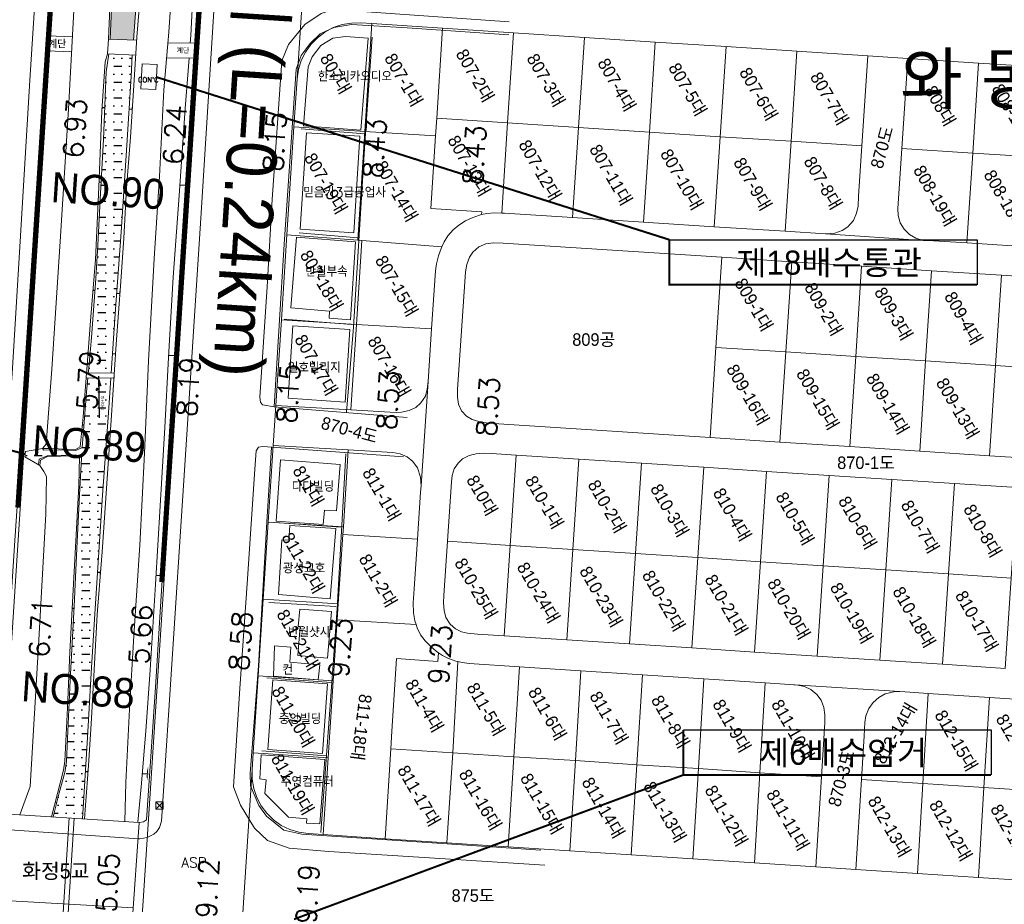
# Model space of a CAD drawing. Header units: metres. Extents: x 183400 to 184400, y 422200 to 427800.
# Tile 173 of 221: x 183801 to 183998, y 426629 to 426805. Entities that reach past the tile are written whole.
import ezdxf
from ezdxf.enums import TextEntityAlignment as Align

# ---------------------------------------------------------------- set-up
doc = ezdxf.new("R2010")
doc.units = ezdxf.units.M
doc.linetypes.add('DASHED2', pattern=[9.525, 6.35, -3.175])
for name, color, linetype in [('9131', 130, 'Continuous'), ('NR', 7, 'Continuous'), ('num', 7, 'Continuous'), ('si', 7, 'Continuous'), ('교량명', 7, 'Continuous'), ('구조물명칭_작업', 5, 'Continuous'), ('도면리-t', 252, 'Continuous'), ('보축구간', 10, 'DASHED2'), ('하천', 140, 'Continuous'), ('횡단타점', 11, 'Continuous')]:
    doc.layers.add(name, color=color, linetype=linetype)
for name, color, linetype, lineweight in [('지번', 252, 'Continuous', 5), ('지적', 252, 'Continuous', 5), ('현황도', 7, 'Continuous', 5), ('현황선', 7, 'Continuous', 5)]:
    doc.layers.add(name, color=color, linetype=linetype, lineweight=lineweight)
doc.layers.get('si').off()
doc.styles.add('GHS', font='ROMANS', dxfattribs={"bigfont": 'GHS'})
doc.styles.add('gwang', font='romans.shx', dxfattribs={"bigfont": ' WHGTXT.SHX'})
doc.styles.get("Standard").update_dxf_attribs({"font": 'romans.shx', "bigfont": 'ghs.shx'})
doc.styles.add('UPM', font='Gulim.ttf')
doc.styles.add('돋움', font='Dotum.ttf')
doc.styles.add('평면도1(프)$0$굴림', font='Gulim.ttf')

# ---------------------------------------------------------------- blocks, each defined once
blk = doc.blocks.new('si')
at = {"layer": '현황선'}
for points in [[(-0.75, 0.75), (-0.75, -0.75), (0.75, -0.75), (0.75, 0.75), (-0.75, 0.75), (0.75, -0.75)], [(-0.75, -0.75), (0.75, 0.75)]]:
    blk.add_lwpolyline(points, dxfattribs=at)
at = {"layer": '현황선', "style": 'GHS'}
blk.add_text('신호제어기', height=0.228, dxfattribs=at).set_placement((-0.74, -0.15))

msp = doc.modelspace()

# ---------------------------------------------------------------- hatches: boundary and pattern name
at = {"layer": '9131'}
msp.add_hatch(color=256, dxfattribs=at).paths.add_polyline_path([(183816.78, 426732.26), (183817.38, 426732.27), (183816.75, 426734.26)])
at = {"layer": '하천'}
h = msp.add_hatch(dxfattribs=at)
h.set_pattern_fill('MUDST', color=256, scale=0.25, style=0)
h.paths.add_polyline_path([(183833.85, 426954.28), (183834.25, 426958.18), (183834.81, 426959.04), (183836.57, 426959.7), (183840.52, 426959.31), (183843.09, 426958.73), (183845.58, 426958.73), (183845.73, 426964.47), (183843.55, 426964.52), (183842.08, 426963.7), (183840.03, 426963.32), (183836.34, 426963.63), (183834.9, 426964.6), (183834.75, 426966.62), (183835.31, 426972.87), (183836.53, 426987.6), (183828.5, 426988.12), (183828.24, 426977.69), (183827.88, 426977.63), (183827.28, 426964.36), (183827.83, 426964.33), (183829.35, 426963.31), (183828.82, 426954.94), (183828.12, 426940.4), (183826.84, 426919.92), (183825.83, 426903.12), (183824.9, 426890.66), (183824.38, 426882.23), (183823.82, 426874.44), (183823.51, 426869.94), (183823.21, 426866.35), (183828.3, 426866.05), (183828.58, 426871.66), (183829.77, 426890.95), (183831.43, 426914.32), (183832.53, 426934.06)])
h.paths.add_polyline_path([(183826.63, 426841.41), (183827.98, 426859.77), (183828.15, 426863.1), (183823, 426863.49), (183822.28, 426852.29), (183821.42, 426839.42), (183820.51, 426825.8), (183819.55, 426812.31), (183819.05, 426801.59), (183823.75, 426801.42), (183825.57, 426825.91)])
h = msp.add_hatch(dxfattribs=at)
h.set_pattern_fill('MUDST', color=256, scale=0.25, style=0)
h.paths.add_polyline_path([(183821.27, 426763.04), (183822.38, 426780.42), (183823.3, 426794.1), (183823.49, 426798.44), (183818.84, 426798.65), (183818.3, 426795.09), (183817.72, 426781.52), (183817.14, 426770.8), (183816.6, 426760.41), (183816.24, 426753.77), (183815.35, 426741.97), (183814.72, 426735.17), (183814.7, 426734.95), (183819.3, 426734.89), (183820.06, 426746.72)])
h.paths.add_polyline_path([(183818.7, 426726), (183819.24, 426733.89), (183814.62, 426733.95), (183814.38, 426731.08), (183813.83, 426724.18), (183813.46, 426720.04), (183812.22, 426719.42), (183807.55, 426719.53), (183805.78, 426719.51), (183805.56, 426719.81), (183802.14, 426719.22), (183802.06, 426718.16), (183804.78, 426716.59), (183804.89, 426717.66), (183806.49, 426718.37), (183812.06, 426718.53), (183813.27, 426718.24), (183813.35, 426717.88), (183812.93, 426710.59), (183812.39, 426699.86), (183811.89, 426688.29), (183811.12, 426673.55), (183810.56, 426661.81), (183810.35, 426657.3), (183809.99, 426655.1), (183808.91, 426651.03), (183807.69, 426646.21), (183813.54, 426645.84), (183814.55, 426662.09), (183815.3, 426674.91), (183815.93, 426685.73), (183817.58, 426710.49)])
h.paths.add_polyline_path([(183817.07, 426730.47), (183817.07, 426727.39), (183817.96, 426727.39), (183817.96, 426730.47)], flags=24)

# ---------------------------------------------------------------- linework, layer by layer
at = {"layer": '9131'}
msp.add_line((183816.75, 426734.26), (183816.88, 426725.95), dxfattribs=at)
at = {"layer": 'NR'}
for p, q in [((183817.99, 426787.85), (183817.45, 426787.89)), ((183822.87, 426787.65), (183823.52, 426787.61)), ((183817.26, 426772.98), (183816.85, 426772.99)), ((183817.26, 426773.07), (183817.26, 426773.07)), ((183821.91, 426773.05), (183822.44, 426773.01)), ((183833.01, 426772.51), (183834.56, 426772.4)), ((183816.06, 426751.35), (183815.63, 426751.38)), ((183820.37, 426750.86), (183821.04, 426750.81)), ((183815.02, 426738.34), (183814.64, 426738.37)), ((183819.55, 426738.78), (183820.16, 426738.74)), ((183830.78, 426738.48), (183832.45, 426738.38)), ((183813.85, 426724.45), (183813.5, 426724.48)), ((183809.7, 426719.48), (183809.71, 426719.72)), ((183809.83, 426718.46), (183809.83, 426718.3)), ((183813.12, 426713.94), (183812.86, 426713.94)), ((183816.56, 426695.14), (183817.15, 426695.09)), ((183828.26, 426694.52), (183829.55, 426694.44)), ((183811.87, 426687.82), (183811.51, 426687.84)), ((183810.58, 426662.37), (183810.26, 426662.38)), ((183814.13, 426655.3), (183814.64, 426655.26)), ((183825.48, 426654.91), (183826.68, 426654.83)), ((183808.42, 426649.08), (183808.11, 426649.16))]:
    msp.add_line(p, q, dxfattribs=at)
for points in [[(183817.4, 426787.18), (183817.49, 426788.59), (183817.44, 426787.18), (183817.53, 426788.59)], [(183817.45, 426787.34), (183817.52, 426788.43), (183817.49, 426787.34), (183817.56, 426788.42)], [(183817.5, 426787.5), (183817.55, 426788.26), (183817.54, 426787.5), (183817.59, 426788.26)], [(183823.46, 426788.07), (183823.39, 426787.16), (183823.41, 426788.07), (183823.35, 426787.16)], [(183823.52, 426788.26), (183823.43, 426786.96), (183823.47, 426788.27), (183823.38, 426786.96)], [(183823.57, 426788.45), (183823.46, 426786.76), (183823.53, 426788.46), (183823.41, 426786.77)], [(183822.49, 426773.7), (183822.39, 426772.32), (183822.46, 426773.71), (183822.35, 426772.33)], [(183834.56, 426773.91), (183834.36, 426770.91), (183834.45, 426773.92), (183834.25, 426770.92)], [(183834.69, 426774.35), (183834.43, 426770.46), (183834.59, 426774.36), (183834.33, 426770.47)], [(183816.83, 426772.47), (183816.87, 426773.52), (183816.86, 426772.46), (183816.9, 426773.52)], [(183816.86, 426772.59), (183816.9, 426773.4), (183816.89, 426772.58), (183816.92, 426773.4)], [(183816.9, 426772.71), (183816.92, 426773.27), (183816.93, 426772.71), (183816.95, 426773.27)], [(183817.26, 426773.07), (183817.26, 426773.07), (183817.26, 426773.07)], [(183817.26, 426773.07), (183817.26, 426773.07), (183817.26, 426773.07)], [(183817.26, 426773.07), (183817.26, 426773.07), (183817.26, 426773.07)], [(183822.39, 426773.39), (183822.34, 426772.65), (183822.36, 426773.39), (183822.3, 426772.65)], [(183822.44, 426773.55), (183822.36, 426772.49), (183822.41, 426773.55), (183822.32, 426772.49)], [(183834.42, 426773.47), (183834.28, 426771.37), (183834.32, 426773.47), (183834.18, 426771.38)], [(183815.58, 426750.82), (183815.67, 426751.94), (183815.61, 426750.82), (183815.7, 426751.94)], [(183815.62, 426750.95), (183815.69, 426751.81), (183815.65, 426750.94), (183815.72, 426751.81)], [(183815.66, 426751.07), (183815.71, 426751.68), (183815.69, 426751.07), (183815.74, 426751.68)], [(183820.98, 426751.29), (183820.91, 426750.35), (183820.94, 426751.29), (183820.87, 426750.35)], [(183821.05, 426751.49), (183820.95, 426750.15), (183821, 426751.49), (183820.9, 426750.15)], [(183821.11, 426751.69), (183820.98, 426749.94), (183821.06, 426751.69), (183820.93, 426749.94)], [(183832.56, 426740.33), (183832.33, 426736.43), (183832.46, 426740.33), (183832.22, 426736.44)], [(183814.6, 426737.88), (183814.67, 426738.86), (183814.63, 426737.88), (183814.7, 426738.86)], [(183814.64, 426737.99), (183814.69, 426738.75), (183814.66, 426737.99), (183814.72, 426738.74)], [(183814.67, 426738.1), (183814.71, 426738.63), (183814.7, 426738.1), (183814.74, 426738.63)], [(183820.1, 426739.17), (183820.05, 426738.32), (183820.06, 426739.17), (183820.01, 426738.32)], [(183820.16, 426739.35), (183820.08, 426738.13), (183820.12, 426739.35), (183820.04, 426738.14)], [(183820.21, 426739.53), (183820.11, 426737.95), (183820.17, 426739.53), (183820.07, 426737.95)], [(183832.3, 426739.44), (183832.17, 426737.34), (183832.2, 426739.45), (183832.07, 426737.35)], [(183832.43, 426739.88), (183832.25, 426736.89), (183832.33, 426739.89), (183832.15, 426736.89)], [(183813.46, 426724.03), (183813.54, 426724.93), (183813.48, 426724.03), (183813.57, 426724.93)], [(183813.49, 426724.13), (183813.56, 426724.82), (183813.52, 426724.13), (183813.58, 426724.82)], [(183813.53, 426724.23), (183813.57, 426724.72), (183813.55, 426724.23), (183813.6, 426724.71)], [(183809.4, 426719.73), (183810.02, 426719.71), (183809.4, 426719.71), (183810.02, 426719.69)], [(183809.47, 426719.71), (183809.95, 426719.69), (183809.47, 426719.69), (183809.95, 426719.68)], [(183809.54, 426719.69), (183809.88, 426719.68), (183809.54, 426719.67), (183809.88, 426719.66)], [(183810.04, 426718.31), (183809.62, 426718.29), (183810.04, 426718.32), (183809.62, 426718.3)], [(183809.99, 426718.32), (183809.67, 426718.31), (183809.99, 426718.33), (183809.67, 426718.32)], [(183809.95, 426718.33), (183809.72, 426718.32), (183809.95, 426718.34), (183809.72, 426718.33)], [(183812.85, 426713.59), (183812.86, 426714.29), (183812.87, 426713.59), (183812.88, 426714.29)], [(183812.87, 426713.67), (183812.88, 426714.21), (183812.89, 426713.67), (183812.9, 426714.21)], [(183812.89, 426713.75), (183812.9, 426714.13), (183812.91, 426713.75), (183812.92, 426714.13)], [(183817.1, 426695.51), (183817.04, 426694.67), (183817.06, 426695.52), (183817, 426694.68)], [(183817.16, 426695.69), (183817.06, 426694.49), (183817.12, 426695.69), (183817.02, 426694.49)], [(183817.22, 426695.87), (183817.09, 426694.31), (183817.17, 426695.87), (183817.05, 426694.31)], [(183829.43, 426695.35), (183829.31, 426693.55), (183829.34, 426695.35), (183829.22, 426693.55)], [(183829.54, 426695.73), (183829.37, 426693.15), (183829.45, 426695.73), (183829.28, 426693.16)], [(183829.66, 426696.11), (183829.44, 426692.76), (183829.57, 426696.11), (183829.35, 426692.77)], [(183811.48, 426687.37), (183811.53, 426688.3), (183811.51, 426687.37), (183811.56, 426688.3)], [(183811.51, 426687.48), (183811.55, 426688.19), (183811.54, 426687.48), (183811.58, 426688.19)], [(183811.54, 426687.58), (183811.57, 426688.09), (183811.57, 426687.58), (183811.6, 426688.08)], [(183810.24, 426661.97), (183810.28, 426662.8), (183810.26, 426661.97), (183810.31, 426662.8)], [(183810.27, 426662.06), (183810.3, 426662.7), (183810.29, 426662.06), (183810.32, 426662.7)], [(183810.3, 426662.16), (183810.32, 426662.61), (183810.32, 426662.16), (183810.34, 426662.61)], [(183814.6, 426655.62), (183814.54, 426654.9), (183814.56, 426655.63), (183814.51, 426654.91)], [(183814.64, 426655.78), (183814.57, 426654.75), (183814.61, 426655.78), (183814.53, 426654.75)], [(183814.69, 426655.93), (183814.59, 426654.59), (183814.66, 426655.93), (183814.56, 426654.59)], [(183826.57, 426655.69), (183826.46, 426654), (183826.49, 426655.7), (183826.37, 426654.01)], [(183826.68, 426656.05), (183826.52, 426653.63), (183826.59, 426656.05), (183826.43, 426653.64)], [(183826.79, 426656.4), (183826.58, 426653.27), (183826.7, 426656.41), (183826.49, 426653.27)], [(183808, 426648.76), (183808.21, 426649.56), (183808.02, 426648.75), (183808.23, 426649.55)], [(183808.05, 426648.84), (183808.21, 426649.46), (183808.07, 426648.84), (183808.23, 426649.45)], [(183808.09, 426648.93), (183808.21, 426649.36), (183808.12, 426648.92), (183808.23, 426649.36)]]:
    msp.add_solid(points, dxfattribs=at)
at = {"layer": '구조물명칭_작업', "ltscale": 20, "const_width": 0.4}
for points in [[(183930.84, 426761.52), (183828.33, 426794.02)], [(183992.31, 426752.52), (183930.84, 426752.52), (183930.84, 426761.52)], [(183677.23, 426751.59), (183802.1, 426718.69)], [(183933.63, 426654.6), (183822.86, 426613.56)]]:
    msp.add_lwpolyline(points, dxfattribs=at)
at = {"layer": '구조물명칭_작업', "linetype": 'Continuous'}
for points in [[(183930.84, 426761.52), (183992.31, 426761.52), (183992.31, 426752.52)], [(183933.63, 426663.6), (183995.1, 426663.6), (183995.1, 426654.6)]]:
    msp.add_lwpolyline(points, dxfattribs=at)
msp.add_lwpolyline([(183995.1, 426654.6, 0.4, 0.4, 0), (183933.63, 426654.6, 0.4, 0.4, 0), (183933.63, 426663.6, 0, 0, 0)], format="xyseb", dxfattribs=at)
at = {"layer": '보축구간', "const_width": 1}
for points in [[(183800.63, 426708.01), (183816.48, 426952.5)], [(183829.39, 426693.12), (183845.31, 426938.6)]]:
    msp.add_lwpolyline(points, dxfattribs=at)
at = {"layer": '지적', "linetype": 'Continuous'}
for points in [[(183784.08, 426445.98), (183841.5, 427333.41), (183842.07, 427336.29), (183842.68, 427338.89), (183843.64, 427341.91), (183844.5, 427344.25), (183845.93, 427347.19), (183856.03, 427362), (183934.99, 427445.17), (183931.19, 427445.49), (183920.44, 427446.4), (183909.46, 427447.32)], [(183934.99, 427445.17), (183856.03, 427362), (183845.93, 427347.19), (183844.5, 427344.25), (183843.64, 427341.91), (183842.68, 427338.89), (183842.07, 427336.29), (183841.5, 427333.41), (183784.08, 426445.98)], [(183812.34, 426425.2), (183870.97, 427323.92), (183871.44, 427326.93), (183872.34, 427330.3), (183873.74, 427333.8), (183875.98, 427337.47), (183877.7, 427340), (183880.02, 427342.94), (183895.43, 427359.44), (183971.95, 427442.05), (183945.64, 427444.27), (183942.11, 427444.57), (183936.32, 427445.06), (183934.99, 427445.17)], [(183971.95, 427442.05), (183895.43, 427359.44), (183880.02, 427342.94), (183877.7, 427340), (183875.98, 427337.47), (183873.74, 427333.8), (183872.34, 427330.3), (183871.44, 427326.93), (183870.97, 427323.92), (183812.34, 426425.2)], [(183844.57, 426611.72), (183847.44, 426655.62), (183847.66, 426659.01), (183848.66, 426674.37), (183849.66, 426689.73), (183850.66, 426705.08), (183851.66, 426720.44), (183852.18, 426728.42), (183853.29, 426745.49), (183854.4, 426762.49), (183855.81, 426784.06), (183856.44, 426793.65), (183858.98, 426832.57), (183859.54, 426841.18), (183860.88, 426861.75), (183862.1, 426880.35), (183863.31, 426898.94), (183863.84, 426906.92), (183865.04, 426925.26), (183866.23, 426943.61), (183867.59, 426964.46), (183868.16, 426973.32), (183870.7, 427012.24)], [(183858.98, 426832.57), (183856.44, 426793.65), (183856.7, 426795.52), (183857.26, 426797.31), (183858.1, 426799), (183859.18, 426800.54), (183860.49, 426801.89), (183862, 426803.02), (183863.67, 426803.89), (183865.45, 426804.5), (183867.31, 426804.82), (183869.19, 426804.84), (183871.37, 426804.71), (183885.52, 426803.79), (183899.68, 426802.87), (183913.84, 426801.95), (183928, 426801.02), (183942.16, 426800.1), (183956.32, 426799.18), (183970.48, 426798.26), (183978.46, 426797.74), (183992.62, 426796.82), (184006.79, 426795.9)], [(183869.19, 426804.84), (183867.31, 426804.82), (183865.45, 426804.5), (183863.67, 426803.89), (183862, 426803.02), (183860.49, 426801.89), (183859.18, 426800.54), (183858.1, 426799), (183857.26, 426797.31), (183856.7, 426795.52), (183856.44, 426793.65), (183855.81, 426784.06), (183869.96, 426783.16), (183871.37, 426804.71), (183869.19, 426804.84)], [(183871.37, 426804.71), (183869.96, 426783.16), (183884.12, 426782.26), (183884.34, 426785.78), (183885.52, 426803.79), (183871.37, 426804.71)], [(183885.52, 426803.79), (183884.34, 426785.78), (183898.5, 426784.86), (183899.68, 426802.87), (183885.52, 426803.79)], [(183899.68, 426802.87), (183898.5, 426784.86), (183912.66, 426783.95), (183913.84, 426801.95), (183899.68, 426802.87)], [(183913.84, 426801.95), (183912.66, 426783.95), (183926.83, 426783.03), (183928, 426801.02), (183913.84, 426801.95)], [(183928, 426801.02), (183926.83, 426783.03), (183940.99, 426782.11), (183942.16, 426800.1), (183928, 426801.02)], [(183942.16, 426800.1), (183940.99, 426782.11), (183955.15, 426781.2), (183956.32, 426799.18), (183942.16, 426800.1)], [(183956.32, 426799.18), (183955.15, 426781.2), (183969.31, 426780.28), (183970.48, 426798.26), (183956.32, 426799.18)], [(183970.48, 426798.26), (183969.31, 426780.28), (183968.65, 426770.22), (183968.54, 426768.2), (183968.25, 426766.8), (183967.61, 426765.37), (183966.47, 426764.12), (183965.39, 426763.39), (183963.92, 426762.83), (183962.06, 426762.68), (183981.57, 426761.39), (183980.1, 426761.84), (183978.84, 426762.58), (183977.76, 426763.65), (183976.96, 426764.87), (183976.52, 426766.35), (183976.51, 426767.78), (183977.29, 426779.76), (183978.46, 426797.74), (183970.48, 426798.26)], [(183978.46, 426797.74), (183977.29, 426779.76), (183991.45, 426778.84), (183992.62, 426796.82), (183978.46, 426797.74)], [(183992.62, 426796.82), (183991.45, 426778.84), (184005.62, 426777.92), (184006.79, 426795.9), (183992.62, 426796.82)], [(183884.34, 426785.78), (183884.12, 426782.26), (183883.17, 426767.77), (183893.34, 426767.12), (183893.3, 426766.54), (183894.37, 426766.75), (183895.86, 426766.88), (183897.33, 426766.84), (183898.5, 426784.86), (183884.34, 426785.78)], [(183855.81, 426784.06), (183854.4, 426762.49), (183868.54, 426761.44), (183869.96, 426783.16), (183855.81, 426784.06)], [(183898.5, 426784.86), (183897.33, 426766.84), (183897.89, 426766.82), (183911.49, 426765.95), (183912.66, 426783.95), (183898.5, 426784.86)], [(183912.66, 426783.95), (183911.49, 426765.95), (183925.65, 426765.03), (183926.83, 426783.03), (183912.66, 426783.95)], [(183869.96, 426783.16), (183868.54, 426761.44), (183869.37, 426761.38), (183885.34, 426760.08), (183885.8, 426761.07), (183886.58, 426762.32), (183887.62, 426763.5), (183888.76, 426764.43), (183890.1, 426765.27), (183891.44, 426765.92), (183892.87, 426766.46), (183893.3, 426766.54), (183893.34, 426767.12), (183883.17, 426767.77), (183884.12, 426782.26), (183869.96, 426783.16)], [(183926.83, 426783.03), (183925.65, 426765.03), (183939.81, 426764.12), (183940.99, 426782.11), (183926.83, 426783.03)], [(183940.99, 426782.11), (183939.81, 426764.12), (183953.97, 426763.2), (183955.15, 426781.2), (183940.99, 426782.11)], [(183955.15, 426781.2), (183953.97, 426763.2), (183962.06, 426762.68), (183963.92, 426762.83), (183965.39, 426763.39), (183966.47, 426764.12), (183967.61, 426765.37), (183968.25, 426766.8), (183968.54, 426768.2), (183968.65, 426770.22), (183969.31, 426780.28), (183955.15, 426781.2)], [(183977.29, 426779.76), (183976.51, 426767.78), (183976.52, 426766.35), (183976.96, 426764.87), (183977.76, 426763.65), (183978.84, 426762.58), (183980.1, 426761.84), (183981.57, 426761.39), (183983.58, 426761.3), (183990.27, 426760.87), (183991.45, 426778.84), (183977.29, 426779.76)], [(183991.45, 426778.84), (183990.27, 426760.87), (184004.44, 426759.95), (184005.62, 426777.92), (183991.45, 426778.84)], [(183895.86, 426766.88), (183894.37, 426766.75), (183893.3, 426766.54), (183892.87, 426766.46), (183891.44, 426765.92), (183890.1, 426765.27), (183888.76, 426764.43), (183887.62, 426763.5), (183886.58, 426762.32), (183885.8, 426761.07), (183885.34, 426760.08), (183885.2, 426759.77), (183884.67, 426758.28), (183884.32, 426756.69), (183884.1, 426755.31), (183883.32, 426743.71), (183882.62, 426733.22), (183881.21, 426712.33), (183881.12, 426711.06), (183880.5, 426701.7), (183879.83, 426691.76), (183879.65, 426689), (183879.68, 426686.98), (183879.96, 426685.4), (183880.2, 426684.67), (183880.42, 426684), (183881.08, 426682.59), (183882.03, 426681.4), (183883.13, 426680.25), (183884.24, 426679.31), (183884.67, 426679.02), (183885.52, 426678.44), (183886.72, 426677.83), (183888.18, 426677.34), (183888.58, 426677.25), (183889.45, 426677.06), (183890.81, 426676.85), (183900.85, 426676.2), (183913.15, 426675.4), (183925.44, 426674.6), (183937.73, 426673.8), (183949.96, 426673), (183954.84, 426672.68), (183977.92, 426671.17), (183982.56, 426670.87), (183994.83, 426670.07), (184007.05, 426669.27)], [(184004.44, 426759.95), (183990.27, 426760.87), (183983.58, 426761.3), (183981.57, 426761.39), (183962.06, 426762.68), (183953.97, 426763.2), (183939.81, 426764.12), (183925.65, 426765.03), (183911.49, 426765.95), (183897.89, 426766.82), (183897.33, 426766.84), (183895.86, 426766.88)], [(183854.4, 426762.49), (183853.29, 426745.49), (183868.28, 426744.6), (183869.37, 426761.38), (183868.54, 426761.44), (183854.4, 426762.49)], [(183869.37, 426761.38), (183868.28, 426744.6), (183883.32, 426743.71), (183884.1, 426755.31), (183884.32, 426756.69), (183884.67, 426758.28), (183885.2, 426759.77), (183885.34, 426760.08), (183869.37, 426761.38)], [(183895.64, 426760.88), (183894.15, 426760.67), (183892.76, 426760.1), (183891.53, 426759.07), (183890.88, 426758.02), (183890.36, 426756.56), (183890.09, 426755.13), (183889.97, 426753.12), (183888.52, 426731.62), (183888.47, 426730.04), (183888.67, 426728.7), (183889.32, 426727.34), (183890.31, 426726.25), (183891.43, 426725.62), (183892.76, 426725.19), (183894.2, 426724.92), (183895.76, 426724.79), (183897.77, 426724.68), (183938.95, 426722), (183940.13, 426740.01), (183941.3, 426758.02), (183897.64, 426760.82), (183895.64, 426760.88)], [(184008.8, 426717.46), (183994.83, 426718.37), (183980.86, 426719.28), (183966.89, 426720.19), (183952.92, 426721.1), (183938.95, 426722), (183897.77, 426724.68), (183895.76, 426724.79), (183894.2, 426724.92), (183892.76, 426725.19), (183891.43, 426725.62), (183890.31, 426726.25), (183889.32, 426727.34), (183888.67, 426728.7), (183888.47, 426730.04), (183888.52, 426731.62), (183889.97, 426753.12), (183890.09, 426755.13), (183890.36, 426756.56), (183890.88, 426758.02), (183891.53, 426759.07), (183892.76, 426760.1), (183894.15, 426760.67), (183895.64, 426760.88), (183897.64, 426760.82)], [(183897.64, 426760.82), (183941.3, 426758.02), (183955.27, 426757.12), (183969.24, 426756.21), (183983.22, 426755.31), (183997.19, 426754.41), (184011.16, 426753.51)], [(183941.3, 426758.02), (183940.13, 426740.01), (183954.09, 426739.11), (183955.27, 426757.12), (183941.3, 426758.02)], [(183955.27, 426757.12), (183954.09, 426739.11), (183968.07, 426738.2), (183969.24, 426756.21), (183955.27, 426757.12)], [(183969.24, 426756.21), (183968.07, 426738.2), (183982.04, 426737.3), (183983.22, 426755.31), (183969.24, 426756.21)], [(183983.22, 426755.31), (183982.04, 426737.3), (183996.01, 426736.39), (183997.19, 426754.41), (183983.22, 426755.31)], [(183997.19, 426754.41), (183996.01, 426736.39), (184009.98, 426735.49), (184011.16, 426753.51), (183997.19, 426754.41)], [(183853.29, 426745.49), (183852.18, 426728.42), (183867.17, 426727.54), (183868.28, 426744.6), (183853.29, 426745.49)], [(183868.28, 426744.6), (183867.17, 426727.54), (183875.01, 426727.08), (183876.29, 426726.98), (183877.29, 426727.06), (183878.8, 426727.38), (183880.13, 426727.99), (183881.13, 426728.91), (183882.07, 426730.25), (183882.43, 426731.7), (183882.62, 426733.22), (183883.32, 426743.71), (183868.28, 426744.6)], [(183940.13, 426740.01), (183938.95, 426722), (183952.92, 426721.1), (183954.09, 426739.11), (183940.13, 426740.01)], [(183954.09, 426739.11), (183952.92, 426721.1), (183966.89, 426720.19), (183968.07, 426738.2), (183954.09, 426739.11)], [(183968.07, 426738.2), (183966.89, 426720.19), (183980.86, 426719.28), (183982.04, 426737.3), (183968.07, 426738.2)], [(183982.04, 426737.3), (183980.86, 426719.28), (183994.83, 426718.37), (183996.01, 426736.39), (183982.04, 426737.3)], [(183996.01, 426736.39), (183994.83, 426718.37), (184008.8, 426717.46), (184009.98, 426735.49), (183996.01, 426736.39)], [(183882.62, 426733.22), (183882.43, 426731.7), (183882.07, 426730.25), (183881.13, 426728.91), (183880.13, 426727.99), (183878.8, 426727.38), (183877.29, 426727.06), (183876.29, 426726.98), (183875.01, 426727.08), (183867.17, 426727.54), (183852.18, 426728.42), (183851.66, 426720.44), (183866.64, 426719.56), (183875.58, 426719.03), (183877.02, 426718.77), (183878.42, 426718.13), (183879.56, 426717.21), (183880.51, 426715.98), (183881.08, 426714.07), (183881.21, 426712.33), (183882.62, 426733.22)], [(183851.66, 426720.44), (183850.66, 426705.08), (183865.7, 426704.17), (183866.64, 426719.56), (183851.66, 426720.44)], [(183866.64, 426719.56), (183865.7, 426704.17), (183865.6, 426702.6), (183880.5, 426701.7), (183881.12, 426711.06), (183881.21, 426712.33), (183881.08, 426714.07), (183880.51, 426715.98), (183879.56, 426717.21), (183878.42, 426718.13), (183877.02, 426718.77), (183875.58, 426719.03), (183866.64, 426719.56)], [(183997.91, 426675.89), (183985.4, 426676.7), (183972.88, 426677.52), (183960.37, 426678.33), (183947.86, 426679.14), (183935.34, 426679.96), (183922.83, 426680.77), (183910.32, 426681.59), (183897.79, 426682.4), (183892.47, 426682.75), (183890.46, 426682.91), (183889.28, 426683.19), (183888.1, 426683.77), (183887.01, 426684.74), (183886.16, 426686.06), (183885.8, 426687.42), (183885.67, 426689.01), (183885.75, 426690.44), (183886.48, 426701.27), (183887.28, 426713.14), (183887.42, 426714.45), (183887.85, 426715.75), (183888.61, 426716.89), (183889.51, 426717.74), (183890.81, 426718.39), (183892.24, 426718.76), (183893.68, 426718.88), (183895.31, 426718.82)], [(183893.68, 426718.88), (183892.24, 426718.76), (183890.81, 426718.39), (183889.51, 426717.74), (183888.61, 426716.89), (183887.85, 426715.75), (183887.42, 426714.45), (183887.28, 426713.14), (183886.48, 426701.27), (183898.99, 426700.46), (183900.2, 426718.51), (183897.31, 426718.7), (183895.31, 426718.82), (183893.68, 426718.88)], [(183895.31, 426718.82), (183897.31, 426718.7), (183900.2, 426718.51), (183912.72, 426717.69), (183925.23, 426716.88), (183937.74, 426716.07), (183950.26, 426715.25), (183962.77, 426714.44), (183975.29, 426713.63), (183987.8, 426712.81), (184000.3, 426712)], [(183900.2, 426718.51), (183898.99, 426700.46), (183911.52, 426699.64), (183912.72, 426717.69), (183900.2, 426718.51)], [(183912.72, 426717.69), (183911.52, 426699.64), (183924.03, 426698.83), (183925.23, 426716.88), (183912.72, 426717.69)], [(183925.23, 426716.88), (183924.03, 426698.83), (183936.54, 426698.01), (183937.74, 426716.07), (183925.23, 426716.88)], [(183937.74, 426716.07), (183936.54, 426698.01), (183949.06, 426697.2), (183950.26, 426715.25), (183937.74, 426716.07)], [(183950.26, 426715.25), (183949.06, 426697.2), (183961.57, 426696.39), (183962.77, 426714.44), (183950.26, 426715.25)], [(183962.77, 426714.44), (183961.57, 426696.39), (183974.08, 426695.57), (183975.29, 426713.63), (183962.77, 426714.44)], [(183975.29, 426713.63), (183974.08, 426695.57), (183986.6, 426694.76), (183987.8, 426712.81), (183975.29, 426713.63)], [(183987.8, 426712.81), (183986.6, 426694.76), (183999.1, 426693.94), (184000.3, 426712), (183987.8, 426712.81)], [(183850.66, 426705.08), (183849.66, 426689.73), (183864.63, 426688.8), (183865.6, 426702.6), (183865.7, 426704.17), (183850.66, 426705.08)], [(183865.6, 426702.6), (183864.63, 426688.8), (183864.42, 426685.59), (183880.2, 426684.67), (183879.96, 426685.4), (183879.68, 426686.98), (183879.65, 426689), (183879.83, 426691.76), (183880.5, 426701.7), (183865.6, 426702.6)], [(183886.48, 426701.27), (183885.75, 426690.44), (183885.67, 426689.01), (183885.8, 426687.42), (183886.16, 426686.06), (183887.01, 426684.74), (183888.1, 426683.77), (183889.28, 426683.19), (183890.46, 426682.91), (183892.47, 426682.75), (183897.79, 426682.4), (183898.99, 426700.46), (183886.48, 426701.27)], [(183898.99, 426700.46), (183897.79, 426682.4), (183910.32, 426681.59), (183911.52, 426699.64), (183898.99, 426700.46)], [(183911.52, 426699.64), (183910.32, 426681.59), (183922.83, 426680.77), (183924.03, 426698.83), (183911.52, 426699.64)], [(183924.03, 426698.83), (183922.83, 426680.77), (183935.34, 426679.96), (183936.54, 426698.01), (183924.03, 426698.83)], [(183936.54, 426698.01), (183935.34, 426679.96), (183947.86, 426679.14), (183949.06, 426697.2), (183936.54, 426698.01)], [(183949.06, 426697.2), (183947.86, 426679.14), (183960.37, 426678.33), (183961.57, 426696.39), (183949.06, 426697.2)], [(183961.57, 426696.39), (183960.37, 426678.33), (183972.88, 426677.52), (183974.08, 426695.57), (183961.57, 426696.39)], [(183974.08, 426695.57), (183972.88, 426677.52), (183985.4, 426676.7), (183986.6, 426694.76), (183974.08, 426695.57)], [(183986.6, 426694.76), (183985.4, 426676.7), (183997.91, 426675.89), (183999.1, 426693.94), (183986.6, 426694.76)], [(183849.66, 426689.73), (183848.66, 426674.37), (183863.63, 426673.42), (183864.42, 426685.59), (183864.63, 426688.8), (183849.66, 426689.73)], [(183864.42, 426685.59), (183863.63, 426673.42), (183863.02, 426664.12), (183862.62, 426658.04), (183861.62, 426642.67), (183874.04, 426641.86), (183875.17, 426659.84), (183875.39, 426663.32), (183876.3, 426677.84), (183884.56, 426677.26), (183884.67, 426679.02), (183884.24, 426679.31), (183883.13, 426680.25), (183882.03, 426681.4), (183881.08, 426682.59), (183880.42, 426684), (183880.2, 426684.67), (183864.42, 426685.59)], [(183884.67, 426679.02), (183884.56, 426677.26), (183876.3, 426677.84), (183875.39, 426663.32), (183875.17, 426659.84), (183887.57, 426659.04), (183888.58, 426677.25), (183888.18, 426677.34), (183886.72, 426677.83), (183885.52, 426678.44), (183884.67, 426679.02)], [(183888.58, 426677.25), (183887.57, 426659.04), (183899.74, 426658.23), (183900.85, 426676.2), (183890.81, 426676.85), (183889.45, 426677.06), (183888.58, 426677.25)], [(183900.85, 426676.2), (183899.74, 426658.23), (183912.04, 426657.46), (183913.15, 426675.4), (183900.85, 426676.2)], [(183913.15, 426675.4), (183912.04, 426657.46), (183924.33, 426656.62), (183925.44, 426674.6), (183913.15, 426675.4)], [(183848.66, 426674.37), (183847.66, 426659.01), (183862.62, 426658.04), (183863.02, 426664.12), (183863.63, 426673.42), (183848.66, 426674.37)], [(183925.44, 426674.6), (183924.33, 426656.62), (183936.67, 426655.87), (183937.73, 426673.8), (183925.44, 426674.6)], [(183937.73, 426673.8), (183936.67, 426655.87), (183948.89, 426655.02), (183949.96, 426673), (183937.73, 426673.8)], [(183949.96, 426673), (183948.89, 426655.02), (183961.21, 426654.21), (183961.88, 426665.1), (183961.9, 426666.63), (183961.72, 426668.1), (183961.15, 426669.52), (183960.28, 426670.69), (183959.12, 426671.64), (183957.83, 426672.28), (183956.5, 426672.55), (183954.84, 426672.68), (183949.96, 426673)], [(183954.84, 426672.68), (183956.5, 426672.55), (183957.83, 426672.28), (183959.12, 426671.64), (183960.28, 426670.69), (183961.15, 426669.52), (183961.72, 426668.1), (183961.9, 426666.63), (183961.88, 426665.1), (183961.21, 426654.21), (183960.1, 426636.21), (183968.09, 426635.69), (183969.2, 426653.69), (183969.73, 426662.41), (183969.86, 426665.08), (183970.11, 426666.42), (183970.72, 426667.86), (183971.52, 426669.06), (183972.68, 426670.07), (183973.97, 426670.79), (183975.92, 426671.26), (183977.92, 426671.17), (183954.84, 426672.68)], [(183975.92, 426671.26), (183973.97, 426670.79), (183972.68, 426670.07), (183971.52, 426669.06), (183970.72, 426667.86), (183970.11, 426666.42), (183969.86, 426665.08), (183969.73, 426662.41), (183969.2, 426653.69), (183981.48, 426652.89), (183982.56, 426670.87), (183977.92, 426671.17), (183975.92, 426671.26)], [(183982.56, 426670.87), (183981.48, 426652.89), (183993.7, 426652.08), (183994.83, 426670.07), (183982.56, 426670.87)], [(183994.83, 426670.07), (183993.7, 426652.08), (184005.97, 426651.28), (184007.05, 426669.27), (183994.83, 426670.07)], [(183875.17, 426659.84), (183874.04, 426641.86), (183886.37, 426641.05), (183887.57, 426659.04), (183875.17, 426659.84)], [(183847.66, 426659.01), (183847.44, 426655.62), (183847.46, 426653.74), (183847.78, 426651.88), (183848.38, 426650.1), (183849.26, 426648.43), (183850.39, 426646.93), (183851.74, 426645.61), (183853.28, 426644.53), (183854.96, 426643.69), (183856.76, 426643.14), (183858.62, 426642.87), (183861.62, 426642.67), (183862.62, 426658.04), (183847.66, 426659.01)], [(183887.57, 426659.04), (183886.37, 426641.05), (183898.63, 426640.24), (183899.74, 426658.23), (183887.57, 426659.04)], [(183899.74, 426658.23), (183898.63, 426640.24), (183910.93, 426639.44), (183912.04, 426657.46), (183899.74, 426658.23)], [(183847.44, 426655.62), (183844.57, 426611.72), (183844.84, 426613.59), (183845.39, 426615.38), (183846.23, 426617.07), (183847.31, 426618.61), (183848.63, 426619.96), (183850.14, 426621.09), (183851.8, 426621.96), (183853.59, 426622.57), (183855.44, 426622.89), (183857.33, 426622.91), (183963.49, 426615.95), (184077.36, 426608.49), (184100, 426607.01)], [(184004.88, 426633.28), (183992.62, 426634.08), (183980.4, 426634.88), (183968.09, 426635.69), (183960.1, 426636.21), (183947.81, 426637.02), (183935.51, 426637.82), (183923.22, 426638.63), (183910.93, 426639.44), (183898.63, 426640.24), (183886.37, 426641.05), (183874.04, 426641.86), (183861.62, 426642.67), (183858.62, 426642.87), (183856.76, 426643.14), (183854.96, 426643.69), (183853.28, 426644.53), (183851.74, 426645.61), (183850.39, 426646.93), (183849.26, 426648.43), (183848.38, 426650.1), (183847.78, 426651.88), (183847.46, 426653.74), (183847.44, 426655.62)], [(183912.04, 426657.46), (183910.93, 426639.44), (183923.22, 426638.63), (183924.33, 426656.62), (183912.04, 426657.46)], [(183924.33, 426656.62), (183923.22, 426638.63), (183935.51, 426637.82), (183936.67, 426655.87), (183924.33, 426656.62)], [(183936.67, 426655.87), (183935.51, 426637.82), (183947.81, 426637.02), (183948.89, 426655.02), (183936.67, 426655.87)], [(183948.89, 426655.02), (183947.81, 426637.02), (183960.1, 426636.21), (183961.21, 426654.21), (183948.89, 426655.02)], [(183969.2, 426653.69), (183968.09, 426635.69), (183980.4, 426634.88), (183981.48, 426652.89), (183969.2, 426653.69)], [(183981.48, 426652.89), (183980.4, 426634.88), (183992.62, 426634.08), (183993.7, 426652.08), (183981.48, 426652.89)], [(183993.7, 426652.08), (183992.62, 426634.08), (184004.88, 426633.28), (184005.97, 426651.28), (183993.7, 426652.08)]]:
    msp.add_lwpolyline(points, dxfattribs=at)
at = {"layer": '현황도'}
for p, q in [((183811.54, 426802.04), (183806.7, 426802.28)), ((183818.73, 426801.61), (183818.57, 426798.66)), ((183824.35, 426801.4), (183818.73, 426801.61)), ((183811.38, 426799.04), (183806.46, 426799.28)), ((183830.6, 426800.8), (183836.49, 426800.83)), ((183818.57, 426798.66), (183824.19, 426798.41)), ((183830.34, 426797.8), (183836.33, 426797.83)), ((183857.27, 426783.66), (183870.03, 426782.67)), ((183857.07, 426763.6), (183858.32, 426782.88)), ((183869, 426782.18), (183858.32, 426782.88)), ((183867.75, 426762.91), (183869, 426782.18)), ((183856.82, 426762.89), (183868.55, 426761.93)), ((183867.75, 426762.91), (183857.07, 426763.6)), ((183853.88, 426745.65), (183867.35, 426744.57)), ((183866.96, 426743.6), (183855.59, 426744.34)), ((183814.32, 426734.95), (183814.3, 426733.95)), ((183819.91, 426734.88), (183814.32, 426734.95)), ((183819.85, 426733.89), (183819.91, 426734.88)), ((183819.85, 426733.89), (183814.3, 426733.95)), ((183866.01, 426729.09), (183854.63, 426729.84)), ((183851.98, 426705.01), (183865.19, 426704.07)), ((183827.06, 426675.62), (183828.15, 426692.64)), ((183850.79, 426689.05), (183864.2, 426688.23)), ((183857.29, 426687.68), (183857.29, 426687.7)), ((183862.54, 426677.95), (183863.28, 426687.22)), ((183856.55, 426678.43), (183857.02, 426684.23)), ((183851.7, 426674.34), (183851.93, 426680.42)), ((183862.54, 426677.95), (183856.55, 426678.43)), ((183826.19, 426663.37), (183827.06, 426675.62)), ((183850.41, 426674.02), (183863.29, 426673.06)), ((183850.56, 426659.7), (183851.56, 426673.59)), ((183862.54, 426672.79), (183851.56, 426673.59)), ((183861.53, 426658.91), (183862.54, 426672.79)), ((183825.25, 426652.21), (183826.19, 426663.37)), ((183861.53, 426658.91), (183850.56, 426659.7)), ((183849.36, 426659.43), (183862.27, 426658.44)), ((183824.64, 426645.13), (183825.25, 426652.21)), ((183824.9, 426645.12), (183798.93, 426646.77)), ((183824.9, 426645.12), (183798.93, 426646.77)), ((183809.65, 426626), (183810.91, 426646)), ((183810.65, 426625.94), (183811.91, 426645.94)), ((183823.49, 426625.11), (183824.9, 426645.12)), ((183823.49, 426625.11), (183824.9, 426645.12))]:
    msp.add_line(p, q, dxfattribs=at)
for points in [[(183824.67, 426641.85), (183824.99, 426641.83), (183826.47, 426642.09), (183827.78, 426642.79), (183828.44, 426643.32), (183828.91, 426644.13), (183829.35, 426645.33), (183830.74, 426666.53), (183834.43, 426722.62), (183837.18, 426765.83), (183840.26, 426814.7), (183844.04, 426871.26), (183847.28, 426919.5), (183850.36, 426966.88), (183851.61, 426986.34), (183851.35, 426987.45), (183850.79, 426988.72), (183849.71, 426989.67), (183848.72, 426990.48), (183847.38, 426990.55)], [(183805.56, 426719.81), (183806.32, 426720.7), (183807.45, 426735.68), (183809.07, 426761.14), (183810.76, 426787.61), (183812.56, 426820.89), (183813.41, 426829.91), (183814.92, 426851.15), (183816.72, 426880.29), (183818.71, 426905.47), (183820.6, 426932.48), (183822.3, 426959.64), (183822.74, 426964.22)], [(183824.67, 426641.85), (183800.02, 426643.58), (183797.28, 426643.83), (183794.59, 426645.55), (183793.23, 426648.54), (183796.05, 426686.1), (183798.09, 426715.85), (183799.49, 426734.77), (183801.19, 426762.31), (183803, 426793.41), (183805.1, 426825.54), (183806.36, 426846.54), (183808.61, 426879.95), (183811.27, 426920.63), (183811.5, 426925.85), (183812.21, 426926.55), (183814.53, 426926.35), (183819.56, 426917.62)], [(183814.53, 426926.35), (183812.9, 426898.4), (183811.1, 426872.08), (183810.35, 426858.87), (183809.06, 426838.59), (183807.67, 426815.82), (183806.74, 426802.7), (183806.39, 426798.5), (183805.41, 426782.08), (183804.54, 426766.86), (183803.29, 426750.81), (183802.75, 426740.47), (183801.27, 426719.9), (183800.02, 426701.45), (183798.78, 426681.9), (183797.22, 426661.88), (183796.36, 426648.54), (183797.21, 426647.13), (183798.93, 426646.77)], [(183818.73, 426801.61), (183819.26, 426814.13), (183820.36, 426828.24), (183821.44, 426844.94), (183822.41, 426859.15), (183822.67, 426863.52)], [(183823, 426863.49), (183822.28, 426852.29), (183821.42, 426839.42), (183820.51, 426825.8), (183819.55, 426812.31), (183819.05, 426801.59)], [(183823.75, 426801.42), (183825.57, 426825.91), (183826.63, 426841.41), (183827.98, 426859.77), (183828.15, 426863.1)], [(183822.03, 426645.3), (183822.24, 426653.12), (183822.93, 426667.74), (183823.81, 426682.39), (183824.98, 426700.53), (183825.92, 426718.89), (183826.73, 426737.32), (183827.89, 426757.8), (183828.92, 426774.16), (183829.79, 426791.49), (183830.79, 426802.98), (183831.85, 426819.12), (183833.09, 426838.2), (183834.49, 426858.74), (183834.69, 426861.23)], [(183835.06, 426800.82), (183835.17, 426802.32), (183836.04, 426819.35), (183836.91, 426834.99), (183838.07, 426852.38), (183838.74, 426860.64)], [(183813.95, 426645.81), (183814.73, 426656.5), (183815.34, 426665.9), (183815.87, 426675.61), (183816.48, 426686.64), (183817.48, 426699.2), (183819.3, 426725.49), (183820.29, 426740.67), (183821.22, 426753.2), (183821.81, 426761.85), (183822.35, 426771.84), (183823.14, 426782.01), (183823.91, 426793.43), (183824.38, 426801.98), (183825.33, 426813.56)], [(183824.9, 426645.12), (183825.73, 426645.25), (183826.36, 426645.63), (183827.14, 426657.25), (183828.22, 426673.12), (183829.21, 426689.31), (183830.43, 426707.82), (183831.66, 426725.29), (183832.64, 426741.66), (183833.87, 426760.4), (183834.74, 426775.2), (183835.67, 426789.52), (183836.31, 426797.51), (183837.1, 426812.93)], [(183878.42, 426726.03), (183851.84, 426728.13), (183849.51, 426728.51), (183849.13, 426729.06), (183848.97, 426730.1), (183850.45, 426752.11), (183851.46, 426769.59), (183853.37, 426797.25), (183854.71, 426800.51), (183857.95, 426804.5), (183861.27, 426806.74), (183863.69, 426807.49), (183898.83, 426805.07)], [(183898.73, 426802.44), (183878.42, 426803.85), (183867.32, 426804.51), (183863.79, 426803.92), (183861.03, 426802.68), (183859.02, 426800.74), (183857.26, 426798.32), (183856.25, 426795.61), (183853.88, 426760.61), (183851.84, 426728.13)], [(183869.2, 426783.41), (183857.7, 426784.28), (183858.62, 426796.05), (183859.46, 426798.04), (183861.21, 426800.34), (183863.6, 426801.78), (183866.09, 426802.13), (183870.64, 426801.78), (183869.2, 426783.41)], [(183871.46, 426802.01), (183869.97, 426780.83), (183867.71, 426744.07), (183866.3, 426727.04)], [(183814.39, 426734.95), (183814.44, 426735.57), (183815.14, 426745.31), (183816.12, 426757.58), (183816.81, 426772.02), (183817.41, 426787.29), (183818.05, 426797.07), (183818.57, 426798.66)], [(183818.84, 426798.65), (183818.3, 426795.09), (183817.72, 426781.52), (183817.14, 426770.8), (183816.6, 426760.41), (183816.24, 426753.77), (183815.35, 426741.97), (183814.72, 426735.17), (183814.71, 426734.96)], [(183819.3, 426734.89), (183820.06, 426746.72), (183821.27, 426763.04), (183822.38, 426780.42), (183823.3, 426794.1), (183823.49, 426798.44)], [(183828.15, 426692.64), (183829.09, 426708.37), (183830.03, 426724.02), (183830.75, 426737.99), (183831.7, 426754.01), (183832.86, 426770.39), (183834.09, 426787.77), (183834.84, 426797.82)], [(183828.46, 426796.52), (183828.2, 426791.52), (183825.2, 426791.68), (183825.47, 426796.68), (183828.46, 426796.52)], [(183867.12, 426745.52), (183868.13, 426761.1), (183856.29, 426762.05), (183855.18, 426747.9), (183862.92, 426747.26), (183862.84, 426745.85), (183867.12, 426745.52)], [(183854.63, 426729.84), (183855.59, 426744.34)], [(183866.01, 426729.09), (183866.96, 426743.6)], [(183805.56, 426719.81), (183807.12, 426719.8), (183812.15, 426719.64), (183813.08, 426720.13), (183813.67, 426726.17), (183814.3, 426733.95)], [(183814.62, 426733.95), (183814.38, 426731.08), (183813.83, 426724.18), (183813.46, 426720.04), (183812.22, 426719.42), (183807.55, 426719.53), (183805.78, 426719.51), (183805.56, 426719.81)], [(183813.54, 426645.84), (183814.55, 426662.09), (183815.3, 426674.91), (183815.93, 426685.73), (183817.58, 426710.49), (183818.7, 426726), (183819.24, 426733.89)], [(183805.05, 426716.43), (183802.06, 426718.16), (183802.14, 426719.22), (183805.56, 426719.81)], [(183804.78, 426716.59), (183804.89, 426717.66), (183806.49, 426718.37), (183812.06, 426718.53), (183813.27, 426718.24), (183813.35, 426717.88), (183812.93, 426710.59), (183812.39, 426699.86), (183811.89, 426688.29), (183811.12, 426673.55), (183810.56, 426661.81), (183810.35, 426657.3), (183809.99, 426655.1), (183808.91, 426651.03), (183807.69, 426646.21)], [(183905.96, 426636.55), (183881.82, 426638.1), (183862.75, 426639.28), (183854.88, 426639.95), (183850.5, 426641.51), (183847.9, 426643.96), (183845.15, 426648.56), (183843.73, 426652.21), (183844.98, 426671.85), (183846.54, 426693.8), (183847.97, 426715.68), (183848.27, 426719.36), (183848.7, 426720.09), (183849.6, 426720.22), (183877.67, 426718.12)], [(183905.14, 426639.58), (183884.41, 426640.98), (183857.39, 426642.78), (183853.79, 426643.56), (183850.35, 426646.37), (183848.79, 426648.48), (183847.15, 426652.39), (183847.07, 426654.89), (183848.74, 426676.4), (183850.39, 426705.09), (183851.31, 426720.09)], [(183866.16, 426718.78), (183864.46, 426687.83), (183863.55, 426675.79), (183861.18, 426643.09)], [(183807.35, 426646.23), (183809.76, 426655.54), (183810, 426657.36), (183810.55, 426668), (183811.03, 426679.15), (183811.78, 426692.76), (183812.83, 426712.35), (183812.93, 426718.24), (183811.98, 426718.36), (183806.56, 426718.2), (183805.13, 426717.49), (183805.05, 426716.43)], [(183852.28, 426705.27), (183853.11, 426717.58), (183865.05, 426716.62), (183864.32, 426707.36), (183861.91, 426707.47), (183861.64, 426704.61), (183852.26, 426705.27)], [(183801.04, 426646.63), (183803.08, 426652.28), (183804.86, 426681.55), (183806.25, 426706.79), (183806.35, 426714.24), (183805.83, 426715.21), (183805.05, 426716.43)], [(183863.04, 426689.79), (183852.7, 426690.64), (183853.37, 426701.57), (183854.78, 426701.5), (183855.01, 426704.44), (183864.18, 426703.81), (183863.04, 426689.79)], [(183863.28, 426687.22), (183856.98, 426687.7), (183856.66, 426684.25), (183857.02, 426684.23)], [(183851.7, 426674.34), (183860.67, 426673.6), (183860.95, 426676.59), (183854.98, 426677.16), (183855.2, 426680.15)], [(183851.93, 426680.42), (183855.2, 426680.15)], [(183860.97, 426644.8), (183858.29, 426644.98), (183858.36, 426645.83), (183854.69, 426646.15), (183850.02, 426650.91), (183850.24, 426653.65), (183848.98, 426653.79), (183849.24, 426658.59), (183861.99, 426657.65), (183860.97, 426644.8)], [(183793.23, 426628.5), (183796.23, 426629.54), (183797.98, 426629.54), (183823.69, 426628.07)]]:
    msp.add_lwpolyline(points, dxfattribs=at)

# ---------------------------------------------------------------- block references
at = {"layer": 'si'}
msp.add_blockref('si', (183828.95, 426648.49), dxfattribs=at)

# ---------------------------------------------------------------- texts
at = {"layer": 'num', "style": '돋움'}
for s, p in [('NO.90', (183807.11, 426769.07)), ('NO.89', (183803.37, 426718.5)), ('NO.88', (183801.18, 426669.35))]:
    msp.add_text(s, height=6, rotation=356.1816, dxfattribs=at).set_placement(p)
at = {"layer": '교량명', "style": '돋움'}
msp.add_text('화정5교', height=3, dxfattribs=at).set_placement((183801.48, 426633.91))
at = {"layer": '구조물명칭_작업', "linetype": 'Continuous', "style": '평면도1(프)$0$굴림'}
for s, p in [('제18배수통관', (183962.76, 426754.55)), ('제6배수암거', (183965.55, 426656.63))]:
    msp.add_text(s, height=4.8, dxfattribs=at).set_placement(p, align=Align.CENTER)
at = {"layer": '도면리-t', "style": '돋움'}
msp.add_text('와 동', height=10, dxfattribs=at).set_placement((183991.29, 426793.77), align=Align.MIDDLE)
at = {"layer": '보축구간', "style": '돋움'}
for s, p in [('화정 우안 6제 (L=0.25km)', (183793.88, 426814.67)), ('화정 좌안 6제 (L=0.24km)', (183849.28, 426807.64))]:
    msp.add_text(s, height=10, rotation=266.348, dxfattribs=at).set_placement(p, align=Align.MIDDLE_CENTER)
at = {"layer": '지번', "style": 'UPM'}
for s, rotation, p in [('807-2대', 300, (183892.01, 426794.33)), ('807대', 300, (183864.13, 426794.69)), ('807-1대', 300, (183877.74, 426793.47)), ('807-3대', 300, (183906.17, 426793.41)), ('807-4대', 300, (183920.33, 426792.49)), ('807-5대', 300, (183934.49, 426791.57)), ('807-6대', 300, (183948.66, 426790.65)), ('807-7대', 300, (183962.82, 426789.73)), ('808대', 300, (183984.95, 426788.29)), ('808-1대', 300, (183999.12, 426787.37)), ('870도', 75, (183973.3, 426780.01)), ('807-13대', 300, (183890.83, 426776.29)), ('807-12대', 300, (183905, 426775.4)), ('807-11대', 300, (183919.16, 426774.49)), ('807-10대', 300, (183933.32, 426773.57)), ('807-19대', 300, (183862.18, 426772.77)), ('807-9대', 300, (183947.48, 426772.66)), ('807-8대', 300, (183961.54, 426772.86)), ('807-14대', 300, (183876.29, 426771.23)), ('808-19대', 300, (183983.88, 426770.31)), ('808-18대', 300, (183997.95, 426769.4)), ('807-18대', 300, (183861.33, 426753.36)), ('807-15대', 300, (183876.33, 426752.3)), ('809-1대', 300, (183947.7, 426748.56)), ('809-2대', 300, (183961.67, 426747.66)), ('809-3대', 300, (183975.64, 426746.75)), ('809-4대', 300, (183989.61, 426745.85)), ('807-17대', 300, (183860.23, 426736.51)), ('807-16대', 300, (183874.85, 426736.16)), ('809-16대', 300, (183946.52, 426730.56)), ('809-15대', 300, (183960.49, 426729.65)), ('809-14대', 300, (183974.46, 426728.74)), ('809-13대', 300, (183988.43, 426727.84)), ('870-4도', 345, (183866.91, 426723.55)), ('811대', 300, (183858.68, 426712.32)), ('811-1대', 300, (183873.32, 426710.65)), ('810대', 300, (183893.4, 426710.46)), ('810-1대', 300, (183905.86, 426709.08)), ('810-2대', 300, (183918.38, 426708.26)), ('810-3대', 300, (183930.88, 426707.45)), ('810-4대', 300, (183943.4, 426706.63)), ('810-5대', 300, (183955.92, 426705.82)), ('810-6대', 300, (183968.43, 426705)), ('810-7대', 300, (183980.94, 426704.2)), ('810-8대', 300, (183993.45, 426703.38)), ('811-22대', 300, (183857.65, 426696.96)), ('811-2대', 300, (183872.63, 426693.44)), ('810-25대', 300, (183892.2, 426691.84)), ('810-24대', 300, (183904.66, 426691.02)), ('810-23대', 300, (183917.17, 426690.21)), ('810-22대', 300, (183929.69, 426689.39)), ('810-21대', 300, (183942.2, 426688.58)), ('810-20대', 300, (183954.71, 426687.76)), ('810-19대', 300, (183967.23, 426686.95)), ('810-18대', 300, (183979.74, 426686.14)), ('810-17대', 300, (183992.25, 426685.33)), ('811-21대', 300, (183856.65, 426681.59)), ('811-4대', 300, (183881.89, 426668.44)), ('811-20대', 300, (183855.64, 426666.22)), ('811-5대', 300, (183894.2, 426667.74)), ('811-6대', 300, (183906.45, 426666.83)), ('811-7대', 300, (183918.74, 426666.01)), ('811-18대', 262.6072, (183869.3, 426664.11)), ('811-8대', 300, (183931.04, 426665.24)), ('811-9대', 300, (183943.31, 426664.41)), ('811-10대', 300, (183955.5, 426663.6)), ('812-14대', 60, (183975.99, 426662.93)), ('812-15대', 300, (183988.15, 426661.47)), ('812-16대', 300, (184000.38, 426660.68)), ('870-3도', 75, (183965.2, 426653.93)), ('811-19대', 300, (183855.54, 426652.72)), ('811-17대', 300, (183880.8, 426650.44)), ('811-16대', 300, (183893.07, 426649.64)), ('811-15대', 300, (183905.33, 426648.84)), ('811-14대', 300, (183917.63, 426648.05)), ('811-13대', 300, (183929.94, 426647.22)), ('811-12대', 300, (183942.21, 426646.45)), ('811-11대', 300, (183954.51, 426645.61)), ('812-13대', 300, (183974.79, 426644.29)), ('812-12대', 300, (183987.05, 426643.49)), ('812-11대', 300, (183999.29, 426642.68))]:
    msp.add_text(s, height=2.5, rotation=rotation, dxfattribs=at).set_placement(p, align=Align.MIDDLE_CENTER)
for s, p in [('809공', (183915.72, 426741.58)), ('870-1도', (183970.11, 426716.97)), ('875도', (183891.6, 426630.51))]:
    msp.add_text(s, height=2.5, dxfattribs=at).set_placement(p, align=Align.MIDDLE_CENTER)
at = {"layer": '현황도'}
msp.add_text('계단', height=1.5, dxfattribs=at).set_placement((183806.71, 426799.78))
at = {"layer": '현황도', "style": 'GHS'}
for s, height, p in [('계단', 1, (183832.33, 426798.77)), ('한소리카오디오', 2, (183860.59, 426793.13)), ("CON'C", 1, (183824.65, 426792.97)), ('믿음카3급공업사', 2, (183857.65, 426769.97)), ('반월부속', 2, (183858.09, 426754.15)), ('일호빌리지', 2, (183854.59, 426734.97)), ('다다빌딩', 2, (183855.39, 426711.2)), ('광성교호', 2, (183853.6, 426694.87)), ('반월샷시', 2, (183854.59, 426682.12)), ('컨', 2, (183853.51, 426674.61)), ('중앙빌딩', 2, (183852.8, 426664.77)), ('주연컴퓨터', 2, (183853.2, 426652.25)), ('ASP', 2, (183833.31, 426636.1))]:
    msp.add_text(s, height=height, dxfattribs=at).set_placement(p)
at = {"layer": '현황도'}
msp.add_text('징검다리', height=0.557, rotation=270, dxfattribs=at).set_placement((183817.22, 426730.37))
at = {"layer": '횡단타점', "color": 171, "style": 'gwang'}
for s, rotation, p in [('6.93', 86.1816, (183814.04, 426783.65)), ('6.24', 86.1816, (183834, 426782.32)), ('8.15', 86.1816, (183853.95, 426780.98)), ('8.43', 86.1816, (183873.91, 426779.65)), ('8.43', 86.1816, (183893.86, 426778.32)), ('5.79', 86.1816, (183816.76, 426733.36)), ('8.19', 86.1816, (183836.71, 426732.02)), ('8.15', 86.1816, (183856.67, 426730.69)), ('8.53', 86.1816, (183876.63, 426729.36)), ('8.53', 86.1816, (183896.58, 426728.03)), ('6.71', 86.1816, (183807.22, 426683.88)), ('5.66', 86.1816, (183827.18, 426682.55)), ('8.58', 86.1816, (183847.13, 426681.22)), ('9.23', 86.1816, (183867.09, 426679.89)), ('9.23', 86.1816, (183887.04, 426678.55)), ('5.05', 86.7077, (183820.6, 426632.99)), ('9.12', 86.7077, (183840.57, 426631.84)), ('9.19', 86.7077, (183860.53, 426630.7))]:
    msp.add_text(s, height=4, rotation=rotation, dxfattribs=at).set_placement(p, align=Align.CENTER)

doc.saveas('drawing.dxf')
